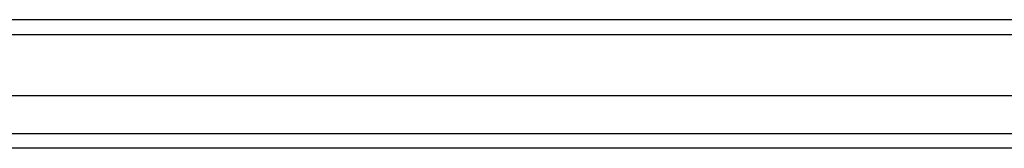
# Model space of a CAD drawing. Header units: inches. Extents: x 25 to 728, y 80 to 333.
# Tile 43 of 160: x 299.432 to 306.085, y 221.006 to 221.872. Entities that reach past the tile are written whole.
import ezdxf

# ---------------------------------------------------------------- set-up
doc = ezdxf.new("R2010")
doc.units = ezdxf.units.IN
doc.header["$MEASUREMENT"] = 0
doc.layers.add('Visible Edges(ANSI)', color=7, linetype='Continuous', lineweight=25)
doc.layers.add('Visible Tangent Edges(ANSI)', color=7, linetype='Continuous', lineweight=25)

msp = doc.modelspace()

# ---------------------------------------------------------------- linework, layer by layer
at = {"layer": 'Visible Edges(ANSI)'}
for p, q in [((312.6379, 221.8723), (240.8359, 221.8723)), ((312.0283, 221.3605), (241.4456, 221.3605)), ((311.8398, 221.0061), (241.6341, 221.0061))]:
    msp.add_line(p, q, dxfattribs=at)
at = {"layer": 'Visible Tangent Edges(ANSI)'}
for p, q in [((240.8359, 221.7733), (312.6379, 221.7733)), ((241.5041, 221.1051), (311.9698, 221.1051))]:
    msp.add_line(p, q, dxfattribs=at)

doc.saveas('drawing.dxf')
